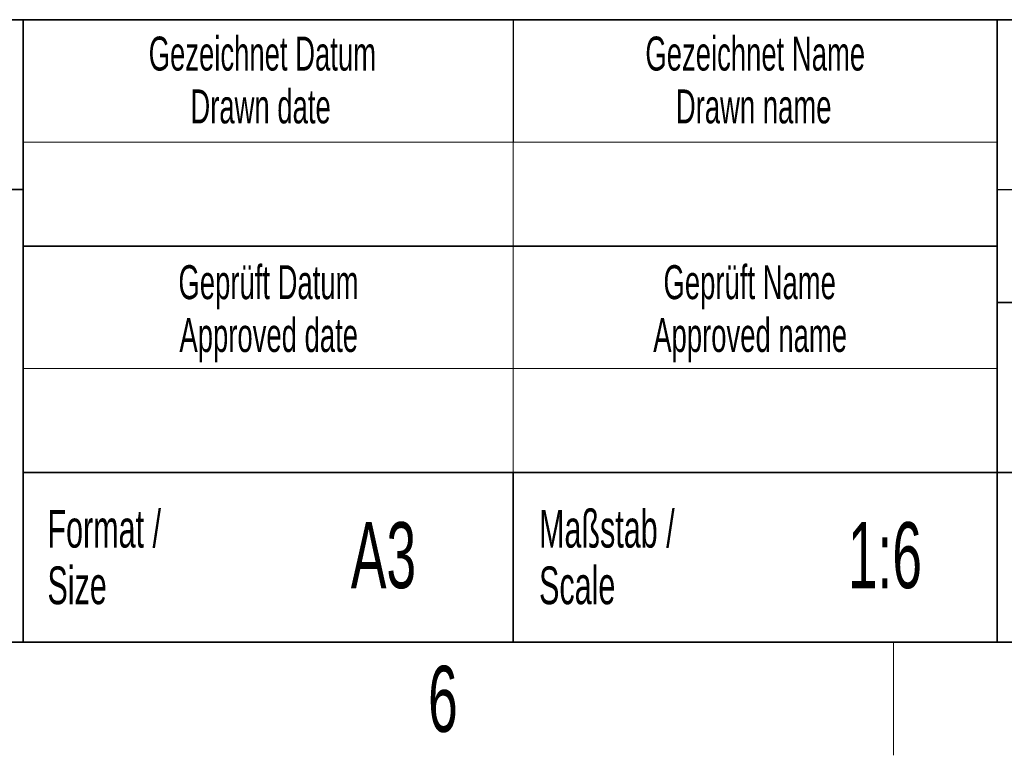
# Model space of a CAD drawing. Header units: millimetres. Extents: x 5 to 418, y 2 to 292.
# Tile 56 of 82: x 266 to 318, y 6 to 45. Entities that reach past the tile are written whole.
import ezdxf

# ---------------------------------------------------------------- set-up
doc = ezdxf.new("R2010")
doc.units = ezdxf.units.MM
doc.layers.add('SLD-0', color=7, linetype='Continuous')
doc.styles.add('SLDTEXTSTYLE1', font='TXT', dxfattribs={"width": 0.605})

msp = doc.modelspace()

# ---------------------------------------------------------------- linework, layer by layer
at = {"layer": 'SLD-0', "lineweight": 35}
for p, q in [((225.6167, 45), (266.3305, 45)), ((266.3305, 12), (266.3305, 45)), ((266.3305, 45), (266.3305, 12)), ((318, 45), (266.3305, 45)), ((318, 45), (318, 12)), ((318, 45), (318, 40.1053)), ((318, 45), (408, 45)), ((318, 45), (318, 12)), ((225.6167, 36), (266.3305, 36)), ((266.3305, 33), (318, 33)), ((408, 30), (318, 30)), ((266.3305, 21), (318, 21)), ((292.3305, 21), (292.3305, 12)), ((318, 21), (390, 21)), ((26, 12), (408, 12)), ((225.6167, 12), (266.3305, 12)), ((266.3305, 12), (318, 12)), ((408, 12), (318, 12))]:
    msp.add_line(p, q, dxfattribs=at)
at = {"layer": 'SLD-0'}
for p, q in [((292.3305, 45), (292.3305, 38.5)), ((318, 36), (408, 36))]:
    msp.add_line(p, q, dxfattribs=at)
at = {"layer": 'SLD-0', "lineweight": 18}
for p, q in [((266.3305, 38.5), (318, 38.5)), ((292.3305, 38.5), (292.3305, 33)), ((292.3305, 33), (292.3305, 26.5)), ((266.3305, 26.5), (318, 26.5)), ((292.3305, 26.5), (292.3305, 21)), ((312.5, 6), (312.5, 12))]:
    msp.add_line(p, q, dxfattribs=at)

# ---------------------------------------------------------------- texts
at = {"layer": 'SLD-0', "style": 'SLDTEXTSTYLE1'}
for s, insert, char_height, attachment_point in [('Gezeichnet Datum', (279.0254, 44.1039), 1.8, 2), ('Gezeichnet Name', (305.1708, 44.1039), 1.8, 2), ('Drawn date', (278.9303, 41.3039), 1.8, 2), ('Drawn name', (305.0871, 41.3039), 1.8, 2), ('Geprüft Datum', (279.3494, 31.9851), 1.8, 2), ('Geprüft Name', (304.8762, 31.9851), 1.8, 2), ('Approved date', (279.362, 29.1851), 1.8, 2), ('Approved name', (304.9003, 29.1851), 1.8, 2), ('Format /', (267.6251, 19.0116), 2, 1), ('Maßstab /', (293.7029, 19.0116), 2, 1), ('A3', (285.4515, 18.3609), 3.5, 2), ('1:6', (312.047, 18.3609), 3.5, 2), ('Size', (267.6251, 16.0116), 2, 1), ('Scale', (293.7029, 16.0116), 2, 1), ('6', (288.6027, 10.743), 3.5, 2)]:
    msp.add_mtext(s, dxfattribs=dict(at, insert=insert, char_height=char_height, attachment_point=attachment_point))

doc.saveas('drawing.dxf')
